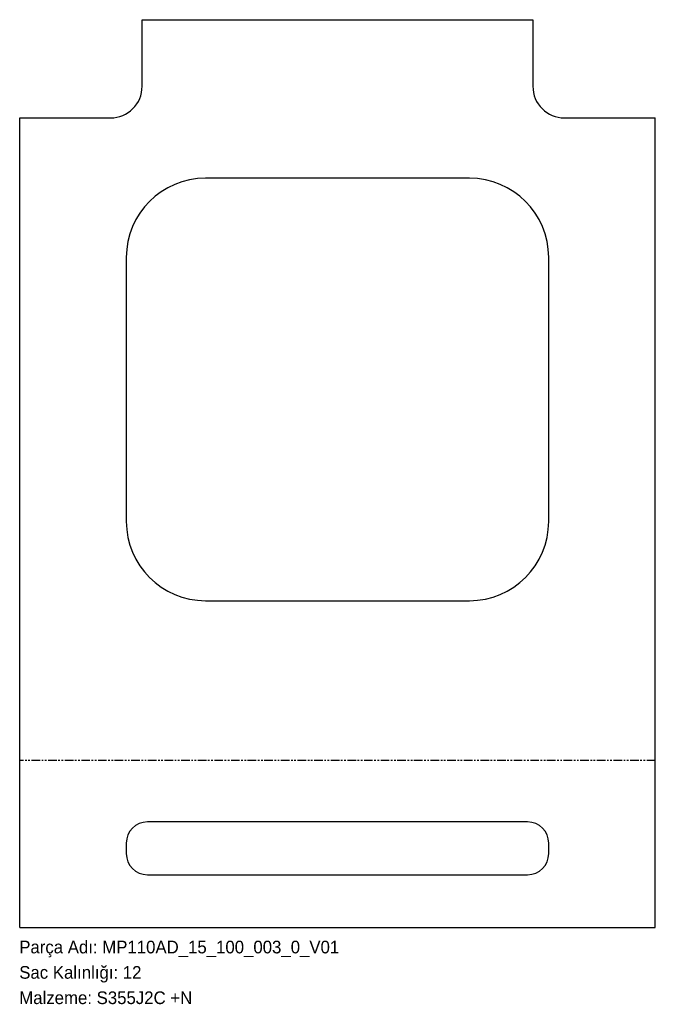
# Model space of a CAD drawing. Header units: millimetres. Extents: x 0 to 602, y -72 to 860.
import ezdxf

# ---------------------------------------------------------------- set-up
doc = ezdxf.new("R2010")
doc.units = ezdxf.units.MM
for name, pattern in [('SLD-İki-Kısa-Kesik-Çizgili-Uzun-Kesik-Çizgi', [15.748, 8.128, -1.524, 1.524, -1.524, 1.524, -1.524]), ('SLD-Katı', [0]), ('SLD-Sürekli', [0])]:
    doc.linetypes.add(name, pattern=pattern)
doc.layers.add('METIN', color=96, linetype='SLD-Katı')
doc.styles.add('SLDTEXTSTYLE0', font='ARIAL.TTF', dxfattribs={"width": 0.948, "bigfont": 'bigfont'})
doc.styles.add('SLDTEXTSTYLE1', font='ARIAL.TTF', dxfattribs={"width": 0.948})

msp = doc.modelspace()

# ---------------------------------------------------------------- linework, layer by layer
at = {"color": 7, "linetype": 'SLD-Sürekli', "lineweight": 25}
for p, q in [((116.4, 796.79), (116.4, 859.79)), ((116.4, 859.79), (486.4, 859.79)), ((486.4, 859.79), (486.4, 796.79)), ((0.4, 0.4), (0.4, 766.79)), ((0.4, 766.79), (86.4, 766.79)), ((516.4, 766.79), (602.4, 766.79)), ((602.4, 0.4), (602.4, 766.79)), ((426.4, 709.79), (176.4, 709.79)), ((101.4, 634.79), (101.4, 384.79)), ((501.4, 384.79), (501.4, 634.79)), ((176.4, 309.79), (426.4, 309.79)), ((481.4, 100.4), (121.4, 100.4)), ((101.4, 80.4), (101.4, 70.4)), ((501.4, 70.4), (501.4, 80.4)), ((121.4, 50.4), (481.4, 50.4)), ((0.4, 0.4), (602.4, 0.4))]:
    msp.add_line(p, q, dxfattribs=at)
at = {"color": 7, "linetype": 'SLD-İki-Kısa-Kesik-Çizgili-Uzun-Kesik-Çizgi'}
msp.add_line((602.4, 158.6), (0.4, 158.6), dxfattribs=at)
at = {"color": 7, "linetype": 'SLD-Sürekli', "lineweight": 25}
for centre, radius, start, end in [((86.4, 796.79), 30, 270, 0), ((516.4, 796.79), 30, 180, 270), ((176.4, 634.79), 75, 90, 180), ((426.4, 634.79), 75, 0, 90), ((176.4, 384.79), 75, 180, 270), ((426.4, 384.79), 75, 270, 0), ((121.4, 80.4), 20, 90, 180), ((481.4, 80.4), 20, 0, 90), ((121.4, 70.4), 20, 180, 270), ((481.4, 70.4), 20, 270, 0)]:
    msp.add_arc(centre, radius, start, end, dxfattribs=at)

# ---------------------------------------------------------------- texts
at = {"layer": 'METIN', "char_height": 12, "attachment_point": 1}
for s, insert, style in [('Parça Adı: MP110AD_15_100_003_0_V01', (0, -12.03), 'SLDTEXTSTYLE0'), ('Sac Kalınlığı: 12', (0, -36.03), 'SLDTEXTSTYLE0'), ('Malzeme: S355J2C +N', (0, -60.03), 'SLDTEXTSTYLE1')]:
    msp.add_mtext(s, dxfattribs=dict(at, insert=insert, style=style))

doc.saveas('drawing.dxf')
